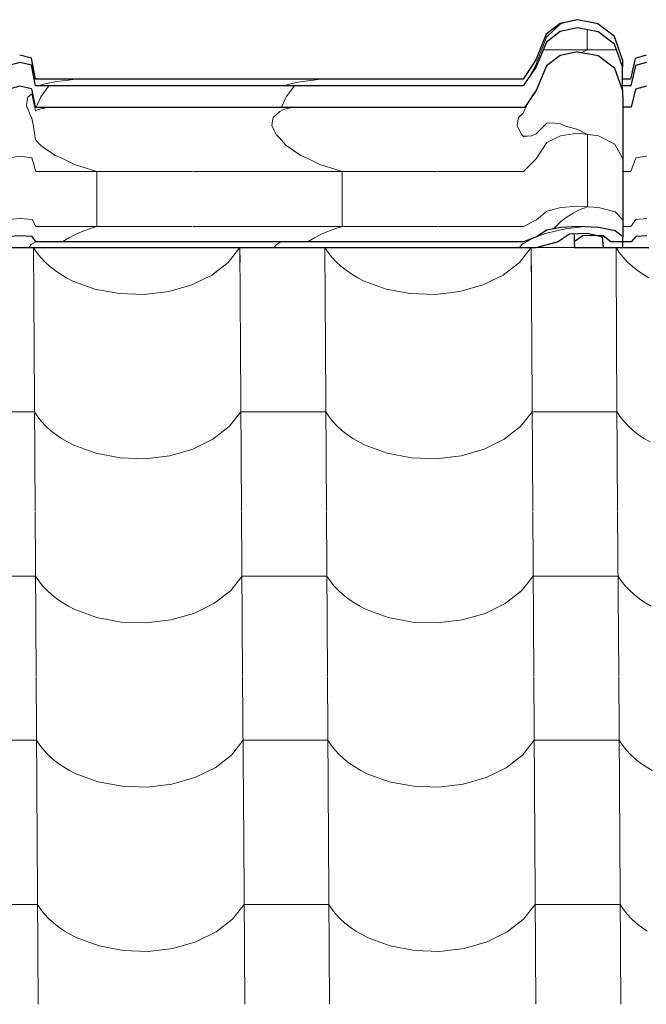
# Model space of a CAD drawing. Header units: millimetres. Extents: x -29001 to 109416, y -1251 to 13451.
# Tile 43 of 163: x -18159 to -17804, y 10428 to 10985. Entities that reach past the tile are written whole.
import ezdxf

# ---------------------------------------------------------------- set-up
doc = ezdxf.new("R2010")
doc.units = ezdxf.units.MM
doc.header["$MEASUREMENT"] = 0
for name, color, linetype in [('POHLED JIŽNÍ_1_Konstrukce - nosné', 7, 'Continuous'), ('POHLED JIŽNÍ_1_Nové_Konstrukce - krov', 7, 'Continuous'), ('POHLED JIŽNÍ_1_Nové_Konstrukce - střechy a skořepiny', 7, 'Continuous'), ('POHLED JIŽNÍ_1_Nové_Výplně - Povrchové', 7, 'Continuous')]:
    doc.layers.add(name, color=color, linetype=linetype)

# ---------------------------------------------------------------- blocks, each defined once
blk = doc.blocks.new('*X1', base_point=(-31394.74, -25864.88))
at = {"layer": 'POHLED JIŽNÍ_1_Nové_Výplně - Povrchové', "color": 21, "linetype": 'Continuous', "lineweight": 20, "true_color": 0xffaaaa}
for p, q in [((-18151.04, 10856.09), (-18150.69, 10799.61)), ((-18151.02, 10856.09), (-18149.2, 10853.33)), ((-18149.2, 10853.33), (-18147.06, 10850.64)), ((-18040.69, 10847.74), (-18034.11, 10856.09)), ((-18034.08, 10856.09), (-18033.73, 10799.61)), ((-17986.04, 10856.09), (-17985.69, 10799.61)), ((-17986.02, 10856.09), (-17984.2, 10853.33)), ((-17984.2, 10853.33), (-17982.07, 10850.64)), ((-17875.7, 10847.74), (-17869.11, 10856.09)), ((-17869.08, 10856.09), (-17868.73, 10799.61)), ((-17845.06, 10856.13), (-17866.12, 10856.13)), ((-17844.55, 10856.13), (-17845.06, 10856.13)), ((-17821.05, 10856.09), (-17820.69, 10799.61)), ((-17821.02, 10856.09), (-17819.21, 10853.33)), ((-17819.21, 10853.33), (-17817.07, 10850.64)), ((-18147.06, 10850.64), (-18144.64, 10848.05)), ((-18144.64, 10848.05), (-18141.94, 10845.59)), ((-18049.96, 10840.57), (-18040.69, 10847.74)), ((-17982.07, 10850.64), (-17979.64, 10848.05)), ((-17979.64, 10848.05), (-17976.95, 10845.59)), ((-17884.96, 10840.57), (-17875.7, 10847.74)), ((-17817.07, 10850.64), (-17814.64, 10848.05)), ((-17814.64, 10848.05), (-17811.95, 10845.59)), ((-18141.94, 10845.59), (-18138.99, 10843.26)), ((-18138.99, 10843.26), (-18135.79, 10841.08)), ((-18135.79, 10841.08), (-18132.36, 10839.06)), ((-18061.4, 10834.98), (-18049.96, 10840.57)), ((-17976.95, 10845.59), (-17973.99, 10843.26)), ((-17973.99, 10843.26), (-17970.79, 10841.08)), ((-17970.79, 10841.08), (-17967.37, 10839.06)), ((-17896.4, 10834.98), (-17884.96, 10840.57)), ((-17811.95, 10845.59), (-17808.99, 10843.26)), ((-17808.99, 10843.26), (-17805.79, 10841.08)), ((-17805.79, 10841.08), (-17802.37, 10839.06)), ((-18132.36, 10839.06), (-18128.73, 10837.21)), ((-18128.73, 10837.21), (-18116.26, 10832.64)), ((-18074.44, 10831.25), (-18061.4, 10834.98)), ((-17967.37, 10839.06), (-17963.73, 10837.21)), ((-17963.73, 10837.21), (-17951.26, 10832.64)), ((-17909.44, 10831.25), (-17896.4, 10834.98)), ((-18116.26, 10832.64), (-18102.58, 10830.05)), ((-18102.58, 10830.05), (-18088.4, 10829.58)), ((-18088.4, 10829.58), (-18074.44, 10831.25)), ((-17951.26, 10832.64), (-17937.59, 10830.05)), ((-17937.59, 10830.05), (-17923.4, 10829.58)), ((-17923.4, 10829.58), (-17909.44, 10831.25)), ((-18150.69, 10799.27), (-18150.11, 10706.6)), ((-18033.72, 10799.27), (-18033.14, 10706.6)), ((-17985.69, 10799.27), (-17985.11, 10706.6)), ((-17868.73, 10799.27), (-17868.15, 10706.6)), ((-17820.69, 10799.27), (-17820.11, 10706.6)), ((-18150.46, 10763.12), (-18174.48, 10763.12)), ((-18150.46, 10763.12), (-18148.62, 10760.33)), ((-18040.11, 10754.73), (-18033.5, 10763.12)), ((-18009.48, 10763.12), (-18033.5, 10763.12)), ((-17985.46, 10763.12), (-18009.48, 10763.12)), ((-17985.46, 10763.12), (-17983.62, 10760.33)), ((-17875.12, 10754.73), (-17868.5, 10763.12)), ((-17844.48, 10763.12), (-17868.5, 10763.12)), ((-17820.47, 10763.12), (-17844.48, 10763.12)), ((-17820.47, 10763.12), (-17818.62, 10760.33)), ((-18148.62, 10760.33), (-18146.48, 10757.63)), ((-18146.48, 10757.63), (-18144.06, 10755.04)), ((-17983.62, 10760.33), (-17981.48, 10757.63)), ((-17981.48, 10757.63), (-17979.06, 10755.04)), ((-17818.62, 10760.33), (-17816.49, 10757.63)), ((-17816.49, 10757.63), (-17814.06, 10755.04)), ((-18144.06, 10755.04), (-18141.36, 10752.58)), ((-18141.36, 10752.58), (-18138.41, 10750.25)), ((-18049.38, 10747.56), (-18040.11, 10754.73)), ((-17979.06, 10755.04), (-17976.36, 10752.58)), ((-17976.36, 10752.58), (-17973.41, 10750.25)), ((-17884.38, 10747.56), (-17875.12, 10754.73)), ((-17814.06, 10755.04), (-17811.37, 10752.58)), ((-17811.37, 10752.58), (-17808.41, 10750.25)), ((-18138.41, 10750.25), (-18135.21, 10748.07)), ((-18135.21, 10748.07), (-18131.78, 10746.05)), ((-18131.78, 10746.05), (-18128.15, 10744.21)), ((-18060.82, 10741.97), (-18049.38, 10747.56)), ((-17973.41, 10750.25), (-17970.21, 10748.07)), ((-17970.21, 10748.07), (-17966.79, 10746.05)), ((-17966.79, 10746.05), (-17963.15, 10744.21)), ((-17895.82, 10741.97), (-17884.38, 10747.56)), ((-17808.41, 10750.25), (-17805.21, 10748.07)), ((-17805.21, 10748.07), (-17801.79, 10746.05)), ((-18128.15, 10744.21), (-18115.68, 10739.63)), ((-18073.86, 10738.24), (-18060.82, 10741.97)), ((-17963.15, 10744.21), (-17950.68, 10739.63)), ((-17908.86, 10738.24), (-17895.82, 10741.97)), ((-18115.68, 10739.63), (-18102, 10737.05)), ((-18102, 10737.05), (-18087.82, 10736.57)), ((-18087.82, 10736.57), (-18073.86, 10738.24)), ((-17950.68, 10739.63), (-17937, 10737.05)), ((-17937, 10737.05), (-17922.82, 10736.57)), ((-17922.82, 10736.57), (-17908.86, 10738.24)), ((-18150.11, 10706.27), (-18149.53, 10613.59)), ((-18033.14, 10706.27), (-18032.56, 10613.59)), ((-17985.11, 10706.27), (-17984.53, 10613.59)), ((-17868.15, 10706.27), (-17867.57, 10613.59)), ((-17820.11, 10706.27), (-17819.53, 10613.59)), ((-18149.88, 10670.11), (-18173.9, 10670.11)), ((-18149.88, 10670.11), (-18148.04, 10667.32)), ((-18039.53, 10661.72), (-18032.92, 10670.11)), ((-18008.9, 10670.11), (-18032.92, 10670.11)), ((-17984.88, 10670.11), (-18008.9, 10670.11)), ((-17984.88, 10670.11), (-17983.04, 10667.32)), ((-17874.53, 10661.72), (-17867.92, 10670.11)), ((-17843.9, 10670.11), (-17867.92, 10670.11)), ((-17819.88, 10670.11), (-17843.9, 10670.11)), ((-17819.88, 10670.11), (-17818.04, 10667.32)), ((-18148.04, 10667.32), (-18145.9, 10664.62)), ((-18145.9, 10664.62), (-18143.48, 10662.03)), ((-18143.48, 10662.03), (-18140.78, 10659.57)), ((-17983.04, 10667.32), (-17980.9, 10664.62)), ((-17980.9, 10664.62), (-17978.48, 10662.03)), ((-17978.48, 10662.03), (-17975.78, 10659.57)), ((-17818.04, 10667.32), (-17815.9, 10664.62)), ((-17815.9, 10664.62), (-17813.48, 10662.03)), ((-17813.48, 10662.03), (-17810.78, 10659.57)), ((-18140.78, 10659.57), (-18137.82, 10657.24)), ((-18137.82, 10657.24), (-18134.63, 10655.06)), ((-18048.8, 10654.55), (-18039.53, 10661.72)), ((-17975.78, 10659.57), (-17972.83, 10657.24)), ((-17972.83, 10657.24), (-17969.63, 10655.06)), ((-17883.8, 10654.55), (-17874.53, 10661.72)), ((-17810.78, 10659.57), (-17807.83, 10657.24)), ((-17807.83, 10657.24), (-17804.63, 10655.06)), ((-18134.63, 10655.06), (-18131.2, 10653.04)), ((-18131.2, 10653.04), (-18127.57, 10651.2)), ((-18127.57, 10651.2), (-18115.1, 10646.62)), ((-18060.24, 10648.96), (-18048.8, 10654.55)), ((-17969.63, 10655.06), (-17966.2, 10653.04)), ((-17966.2, 10653.04), (-17962.57, 10651.2)), ((-17962.57, 10651.2), (-17950.1, 10646.62)), ((-17895.24, 10648.96), (-17883.8, 10654.55)), ((-17804.63, 10655.06), (-17801.21, 10653.04)), ((-18115.1, 10646.62), (-18101.42, 10644.04)), ((-18087.24, 10643.57), (-18073.27, 10645.24)), ((-18073.27, 10645.24), (-18060.24, 10648.96)), ((-17950.1, 10646.62), (-17936.42, 10644.04)), ((-17922.24, 10643.57), (-17908.28, 10645.24)), ((-17908.28, 10645.24), (-17895.24, 10648.96)), ((-18101.42, 10644.04), (-18087.24, 10643.57)), ((-17936.42, 10644.04), (-17922.24, 10643.57)), ((-18149.52, 10613.26), (-18148.94, 10520.58)), ((-18032.56, 10613.26), (-18031.98, 10520.58)), ((-17984.53, 10613.26), (-17983.95, 10520.58)), ((-17867.56, 10613.26), (-17866.98, 10520.58)), ((-17819.53, 10613.26), (-17818.95, 10520.58)), ((-18149.3, 10577.1), (-18173.31, 10577.1)), ((-18149.3, 10577.1), (-18147.46, 10574.31)), ((-18147.46, 10574.31), (-18145.32, 10571.61)), ((-18038.95, 10568.71), (-18032.33, 10577.1)), ((-18008.32, 10577.1), (-18032.33, 10577.1)), ((-17984.3, 10577.1), (-18008.32, 10577.1)), ((-17984.3, 10577.1), (-17982.46, 10574.31)), ((-17982.46, 10574.31), (-17980.32, 10571.61)), ((-17873.95, 10568.71), (-17867.34, 10577.1)), ((-17843.32, 10577.1), (-17867.34, 10577.1)), ((-17819.3, 10577.1), (-17843.32, 10577.1)), ((-17819.3, 10577.1), (-17817.46, 10574.31)), ((-17817.46, 10574.31), (-17815.32, 10571.61)), ((-18145.32, 10571.61), (-18142.89, 10569.02)), ((-18142.89, 10569.02), (-18140.2, 10566.56)), ((-18048.22, 10561.54), (-18038.95, 10568.71)), ((-17980.32, 10571.61), (-17977.9, 10569.02)), ((-17977.9, 10569.02), (-17975.2, 10566.56)), ((-17883.22, 10561.54), (-17873.95, 10568.71)), ((-17815.32, 10571.61), (-17812.9, 10569.02)), ((-17812.9, 10569.02), (-17810.2, 10566.56)), ((-18140.2, 10566.56), (-18137.24, 10564.23)), ((-18137.24, 10564.23), (-18134.04, 10562.05)), ((-18134.04, 10562.05), (-18130.62, 10560.04)), ((-18059.66, 10555.95), (-18048.22, 10561.54)), ((-17975.2, 10566.56), (-17972.25, 10564.23)), ((-17972.25, 10564.23), (-17969.05, 10562.05)), ((-17969.05, 10562.05), (-17965.62, 10560.04)), ((-17894.66, 10555.95), (-17883.22, 10561.54)), ((-17810.2, 10566.56), (-17807.25, 10564.23)), ((-17807.25, 10564.23), (-17804.05, 10562.05)), ((-17804.05, 10562.05), (-17800.63, 10560.04)), ((-18130.62, 10560.04), (-18126.99, 10558.19)), ((-18126.99, 10558.19), (-18114.51, 10553.61)), ((-18072.69, 10552.23), (-18059.66, 10555.95)), ((-17965.62, 10560.04), (-17961.99, 10558.19)), ((-17961.99, 10558.19), (-17949.52, 10553.61)), ((-17907.7, 10552.23), (-17894.66, 10555.95)), ((-18114.51, 10553.61), (-18100.84, 10551.03)), ((-18100.84, 10551.03), (-18086.66, 10550.56)), ((-18086.66, 10550.56), (-18072.69, 10552.23)), ((-17949.52, 10553.61), (-17935.84, 10551.03)), ((-17935.84, 10551.03), (-17921.66, 10550.56)), ((-17921.66, 10550.56), (-17907.7, 10552.23)), ((-18148.94, 10520.25), (-18148.36, 10427.57)), ((-18031.98, 10520.25), (-18031.4, 10427.57)), ((-17983.94, 10520.25), (-17983.37, 10427.57)), ((-17866.98, 10520.25), (-17866.4, 10427.57)), ((-17818.95, 10520.25), (-17818.37, 10427.57)), ((-18148.72, 10484.09), (-18172.73, 10484.09)), ((-18148.72, 10484.09), (-18146.87, 10481.3)), ((-18038.37, 10475.7), (-18031.75, 10484.09)), ((-18007.74, 10484.09), (-18031.75, 10484.09)), ((-17983.72, 10484.09), (-18007.74, 10484.09)), ((-17983.72, 10484.09), (-17981.88, 10481.3)), ((-17873.37, 10475.7), (-17866.76, 10484.09)), ((-17842.74, 10484.09), (-17866.76, 10484.09)), ((-17818.72, 10484.09), (-17842.74, 10484.09)), ((-17818.72, 10484.09), (-17816.88, 10481.3)), ((-18146.87, 10481.3), (-18144.74, 10478.6)), ((-18144.74, 10478.6), (-18142.31, 10476.01)), ((-17981.88, 10481.3), (-17979.74, 10478.6)), ((-17979.74, 10478.6), (-17977.32, 10476.01)), ((-17816.88, 10481.3), (-17814.74, 10478.6)), ((-17814.74, 10478.6), (-17812.32, 10476.01)), ((-18142.31, 10476.01), (-18139.62, 10473.55)), ((-18139.62, 10473.55), (-18136.66, 10471.22)), ((-18047.63, 10468.53), (-18038.37, 10475.7)), ((-17977.32, 10476.01), (-17974.62, 10473.55)), ((-17974.62, 10473.55), (-17971.66, 10471.22)), ((-17882.64, 10468.53), (-17873.37, 10475.7)), ((-17812.32, 10476.01), (-17809.62, 10473.55)), ((-17809.62, 10473.55), (-17806.67, 10471.22)), ((-18136.66, 10471.22), (-18133.46, 10469.04)), ((-18133.46, 10469.04), (-18130.04, 10467.03)), ((-18130.04, 10467.03), (-18126.41, 10465.18)), ((-18059.08, 10462.94), (-18047.63, 10468.53)), ((-17971.66, 10471.22), (-17968.47, 10469.04)), ((-17968.47, 10469.04), (-17965.04, 10467.03)), ((-17965.04, 10467.03), (-17961.41, 10465.18)), ((-17894.08, 10462.94), (-17882.64, 10468.53)), ((-17806.67, 10471.22), (-17803.47, 10469.04)), ((-18126.41, 10465.18), (-18113.93, 10460.61)), ((-18072.11, 10459.22), (-18059.08, 10462.94)), ((-17961.41, 10465.18), (-17948.94, 10460.61)), ((-17907.11, 10459.22), (-17894.08, 10462.94)), ((-18113.93, 10460.61), (-18100.26, 10458.02)), ((-18100.26, 10458.02), (-18086.08, 10457.55)), ((-18086.08, 10457.55), (-18072.11, 10459.22)), ((-17948.94, 10460.61), (-17935.26, 10458.02)), ((-17935.26, 10458.02), (-17921.08, 10457.55)), ((-17921.08, 10457.55), (-17907.11, 10459.22))]:
    blk.add_line(p, q, dxfattribs=at)
blk = doc.blocks.new('*X2', base_point=(-31394.74, -25864.88))
at = {"layer": 'POHLED JIŽNÍ_1_Nové_Konstrukce - střechy a skořepiny', "color": 21, "linetype": 'Continuous', "lineweight": 20, "true_color": 0xffaaaa}
for p, q in [((-18151.04, 10856.09), (-18150.99, 10847.78)), ((-18151.02, 10856.09), (-18149.2, 10853.33)), ((-18149.2, 10853.33), (-18147.06, 10850.64)), ((-18040.69, 10847.74), (-18034.11, 10856.09)), ((-18034.08, 10856.09), (-18034.03, 10847.61)), ((-17986.04, 10856.09), (-17985.99, 10847.54)), ((-17986.02, 10856.09), (-17984.2, 10853.33)), ((-17984.2, 10853.33), (-17982.07, 10850.64)), ((-17875.7, 10847.74), (-17869.11, 10856.09)), ((-17869.08, 10856.09), (-17868.96, 10836.48)), ((-17845.06, 10856.13), (-17866.12, 10856.13)), ((-17844.55, 10856.13), (-17845.06, 10856.13)), ((-17821.05, 10856.09), (-17820.97, 10842.96)), ((-17821.02, 10856.09), (-17819.21, 10853.33)), ((-17819.21, 10853.33), (-17817.07, 10850.64)), ((-18147.06, 10850.64), (-18144.64, 10848.05)), ((-18144.64, 10848.05), (-18144.34, 10847.77)), ((-18040.85, 10847.62), (-18040.69, 10847.74)), ((-17982.07, 10850.64), (-17979.64, 10848.05)), ((-17979.64, 10848.05), (-17979.07, 10847.53)), ((-17884.96, 10840.57), (-17875.7, 10847.74)), ((-17817.07, 10850.64), (-17814.64, 10848.05)), ((-17814.64, 10848.05), (-17811.95, 10845.59)), ((-17887.73, 10839.22), (-17884.96, 10840.57)), ((-17811.95, 10845.59), (-17811.56, 10845.28))]:
    blk.add_line(p, q, dxfattribs=at)

msp = doc.modelspace()

# ---------------------------------------------------------------- linework, layer by layer
at = {"layer": 'POHLED JIŽNÍ_1_Nové_Konstrukce - krov', "color": 1, "linetype": 'Continuous', "lineweight": 25}
for p, q in [((-17852.71, 10983.03), (-17860.58, 10976.93)), ((-17842.99, 10985.2), (-17852.71, 10983.03)), ((-17842.86, 10980.54), (-17852.59, 10978.44)), ((-17831.27, 10982.9), (-17842.92, 10985.2)), ((-17831.2, 10978.31), (-17842.86, 10980.54)), ((-17821.88, 10975.64), (-17831.27, 10982.9)), ((-17860.58, 10976.93), (-17866.45, 10962.56)), ((-17852.59, 10978.44), (-17860.46, 10972.52)), ((-17821.82, 10971.28), (-17831.2, 10978.31)), ((-17817.35, 10962.56), (-17821.88, 10975.64)), ((-17860.46, 10972.52), (-17866.34, 10958.59)), ((-17817.29, 10958.59), (-17821.82, 10971.28)), ((-18152.14, 10963.47), (-18158.87, 10965.04)), ((-18149.96, 10951.44), (-18152.14, 10963.47)), ((-17852.59, 10964.91), (-17860.47, 10959)), ((-17842.86, 10967.02), (-17852.59, 10964.91)), ((-17842.86, 10967.02), (-17837.8, 10966.05)), ((-17837.22, 10965.94), (-17837.8, 10966.05)), ((-17837.38, 10966.08), (-17837.22, 10965.94)), ((-17831.21, 10964.79), (-17837.22, 10965.94)), ((-17821.83, 10957.75), (-17831.21, 10964.79)), ((-17810.16, 10963.3), (-17812.83, 10951.44)), ((-17803.93, 10965.04), (-17810.16, 10963.3)), ((-18158.81, 10961), (-18165.05, 10959.31)), ((-18152.09, 10959.47), (-18158.81, 10961)), ((-18149.91, 10947.81), (-18152.09, 10959.47)), ((-17866.45, 10962.56), (-17873.66, 10951.44)), ((-17866.34, 10958.59), (-17873.56, 10947.81)), ((-17860.47, 10959), (-17866.35, 10945.07)), ((-17821.83, 10957.75), (-17817.3, 10945.07)), ((-17817.35, 10962.56), (-17817.29, 10958.59)), ((-17817.3, 10947.81), (-17817.29, 10958.59)), ((-17810.05, 10959.31), (-17812.73, 10947.81)), ((-17803.81, 10961), (-17810.05, 10959.31)), ((-18158.82, 10947.48), (-18165.06, 10945.79)), ((-18152.1, 10945.95), (-18158.82, 10947.48)), ((-18144.72, 10951.44), (-18149.96, 10951.44)), ((-18144.67, 10947.81), (-18149.91, 10947.81)), ((-17879.15, 10951.44), (-18144.72, 10951.44)), ((-17879.1, 10947.81), (-18144.67, 10947.81)), ((-17873.61, 10951.44), (-17879.15, 10951.44)), ((-17873.56, 10947.81), (-17879.1, 10947.81)), ((-17812.73, 10947.81), (-17818.28, 10947.81)), ((-17817.3, 10945.07), (-17817.3, 10947.81)), ((-17812.78, 10951.44), (-17817.29, 10951.44)), ((-17803.82, 10947.48), (-17810.06, 10945.79)), ((-18152.1, 10945.95), (-18150.18, 10935.71)), ((-17866.35, 10945.07), (-17872.61, 10935.71)), ((-17817.3, 10945.07), (-17817.25, 10938.09)), ((-17810.06, 10945.79), (-17812.4, 10935.71)), ((-18150.18, 10935.71), (-17872.61, 10935.71)), ((-17817.25, 10938.09), (-17817.21, 10927.87)), ((-17812.4, 10935.71), (-17817.24, 10935.71)), ((-17817.21, 10927.87), (-17817.17, 10914.75)), ((-17817.17, 10914.75), (-17817.14, 10899.1)), ((-17817.14, 10899.1), (-17817.11, 10881.41)), ((-17817.11, 10881.41), (-17817.1, 10862.22)), ((-18158.61, 10862.87), (-18164.86, 10862.41)), ((-18151.89, 10862.46), (-18158.61, 10862.87)), ((-17860.24, 10865.95), (-17866.14, 10862.22)), ((-17852.36, 10867.54), (-17860.24, 10865.95)), ((-17854.13, 10859.33), (-17847.48, 10864)), ((-17842.62, 10868.1), (-17852.36, 10867.54)), ((-17847.48, 10864), (-17837.17, 10864.23)), ((-17844.67, 10864.06), (-17844.67, 10859.33)), ((-17839.91, 10862.76), (-17844.67, 10859.33)), ((-17830.97, 10867.5), (-17842.62, 10868.1)), ((-17833.87, 10863.02), (-17839.91, 10862.76)), ((-17837.17, 10864.23), (-17831.73, 10862.92)), ((-17828.31, 10862.76), (-17833.87, 10863.02)), ((-17831.73, 10862.92), (-17828.83, 10862.22)), ((-17821.6, 10865.62), (-17830.97, 10867.5)), ((-17823.95, 10859.33), (-17828.31, 10862.76)), ((-17817.1, 10862.22), (-17821.6, 10865.62)), ((-17803.62, 10862.87), (-17809.86, 10862.41)), ((-18149.73, 10859.33), (-18151.89, 10862.46)), ((-18144.5, 10859.33), (-18149.73, 10859.33)), ((-17878.93, 10859.33), (-18144.5, 10859.33)), ((-17873.39, 10859.33), (-17878.93, 10859.33)), ((-17866.14, 10862.22), (-17873.39, 10859.33)), ((-17866.26, 10856.09), (-17854.13, 10859.33)), ((-17844.67, 10859.33), (-17844.55, 10856.09)), ((-17828.83, 10862.22), (-17828.32, 10856.09)), ((-17818.78, 10859.33), (-17823.95, 10859.33)), ((-17812.55, 10859.33), (-17818.78, 10859.33)), ((-17817.15, 10856.09), (-17817.12, 10859.33)), ((-17817.12, 10859.33), (-17817.1, 10862.22)), ((-17809.86, 10862.41), (-17812.55, 10859.33)), ((-18172.15, 10856.09), (-18157.4, 10856.09)), ((-18157.4, 10856.09), (-17866.26, 10856.09)), ((-17844.55, 10856.09), (-17829.61, 10856.09)), ((-17829.61, 10856.09), (-17828.32, 10856.09)), ((-17828.32, 10856.09), (-17817.15, 10856.09)), ((-17817.15, 10856.09), (-17802.4, 10856.09))]:
    msp.add_line(p, q, dxfattribs=at)
at = {"layer": 'POHLED JIŽNÍ_1_Nové_Konstrukce - krov', "color": 21, "linetype": 'Continuous', "lineweight": 20, "true_color": 0xffaaaa}
for p, q in [((-17852.67, 10983.03), (-17860.54, 10976.93)), ((-17853.16, 10982.11), (-17856.64, 10978.88)), ((-17852.64, 10982.59), (-17853.16, 10982.11)), ((-17842.94, 10985.2), (-17852.67, 10983.03)), ((-17849.49, 10983.72), (-17852.64, 10982.59)), ((-17849.41, 10983.75), (-17849.49, 10983.72)), ((-17845.63, 10984.6), (-17849.41, 10983.75)), ((-17842.93, 10985.2), (-17845.63, 10984.6)), ((-17860.54, 10976.93), (-17866.41, 10962.56)), ((-17860.54, 10976.93), (-17866.41, 10962.56)), ((-17860.5, 10975.21), (-17862.89, 10968.92)), ((-17860.5, 10975.21), (-17862.89, 10968.92)), ((-17859.88, 10975.8), (-17860.5, 10975.21)), ((-17856.64, 10978.88), (-17859.88, 10975.8)), ((-17837.36, 10979.49), (-17837.36, 10968.08)), ((-17862.89, 10968.92), (-17865.65, 10961.67)), ((-17862.89, 10968.92), (-17865.65, 10961.67)), ((-17820.68, 10968.08), (-17862.33, 10968.08)), ((-17840.36, 10966.54), (-17837.36, 10968.08)), ((-17810.12, 10963.3), (-17812.79, 10951.44)), ((-17810.12, 10963.3), (-17812.79, 10951.44)), ((-17803.89, 10965.04), (-17810.12, 10963.3)), ((-17866.41, 10962.56), (-17873.63, 10951.44)), ((-17866.41, 10962.56), (-17873.63, 10951.44)), ((-17866.35, 10959.77), (-17870.32, 10952.65)), ((-17866.35, 10959.77), (-17870.32, 10952.65)), ((-17865.65, 10961.67), (-17866.35, 10959.77)), ((-17865.65, 10961.67), (-17866.35, 10959.77)), ((-18144.69, 10948.8), (-18148.32, 10947.81)), ((-18146.98, 10941.56), (-18142.27, 10947.81)), ((-18143.66, 10949.08), (-18144.69, 10948.8)), ((-18140.9, 10949.62), (-18143.66, 10949.08)), ((-18137.89, 10950.12), (-18140.9, 10949.62)), ((-18134.64, 10950.6), (-18137.89, 10950.12)), ((-18131.17, 10951.03), (-18134.64, 10950.6)), ((-18127.5, 10951.43), (-18131.17, 10951.03)), ((-18127.41, 10951.44), (-18127.5, 10951.43)), ((-18004.66, 10949.08), (-18009.32, 10947.81)), ((-18007.98, 10941.56), (-18003.27, 10947.81)), ((-18001.9, 10949.62), (-18004.66, 10949.08)), ((-17998.89, 10950.12), (-18001.9, 10949.62)), ((-17995.64, 10950.6), (-17998.89, 10950.12)), ((-17992.17, 10951.03), (-17995.64, 10950.6)), ((-17988.5, 10951.43), (-17992.17, 10951.03)), ((-17988.41, 10951.44), (-17988.5, 10951.43)), ((-18154.31, 10941.37), (-18154.63, 10939.46)), ((-18152.08, 10943.16), (-18154.31, 10941.37)), ((-18150.47, 10936.24), (-18152.08, 10943.16)), ((-18149.57, 10935.71), (-18146.98, 10941.56)), ((-18010.57, 10935.71), (-18007.98, 10941.56)), ((-17869.54, 10940.31), (-17868.99, 10941.56)), ((-17869.54, 10940.31), (-17868.99, 10941.56)), ((-17868.99, 10941.56), (-17866.35, 10945.07)), ((-17868.99, 10941.56), (-17866.43, 10944.94)), ((-18154.63, 10939.46), (-18154.98, 10936.42)), ((-18154.98, 10936.42), (-18152.46, 10930.02)), ((-18149.91, 10933.53), (-18150.47, 10936.24)), ((-18144.69, 10935.16), (-18148.33, 10934.29)), ((-18144.69, 10935.16), (-18147.67, 10934.44)), ((-18143.66, 10935.41), (-18144.69, 10935.16)), ((-18143.66, 10935.41), (-18144.69, 10935.16)), ((-18141.88, 10935.71), (-18143.66, 10935.41)), ((-18141.88, 10935.71), (-18143.66, 10935.41)), ((-18004.66, 10935.41), (-18009.33, 10934.29)), ((-18004.66, 10935.41), (-18008.67, 10934.44)), ((-18002.88, 10935.71), (-18004.66, 10935.41)), ((-18002.88, 10935.71), (-18004.66, 10935.41)), ((-17870.33, 10939.13), (-17872.47, 10934.88)), ((-17870.33, 10939.13), (-17872.47, 10934.88)), ((-18152.46, 10930.02), (-18152.01, 10929.48)), ((-18148.33, 10934.29), (-18149.91, 10933.53)), ((-18015.32, 10929.74), (-18015.65, 10927.97)), ((-18011.47, 10933.27), (-18015.32, 10929.74)), ((-18009.33, 10934.29), (-18011.47, 10933.27)), ((-17876.32, 10929.74), (-17876.65, 10927.97)), ((-17876.32, 10929.74), (-17876.65, 10927.97)), ((-17873.56, 10932.27), (-17876.32, 10929.74)), ((-17873.56, 10932.27), (-17876.32, 10929.74)), ((-17872.47, 10934.88), (-17873.56, 10932.27)), ((-17872.47, 10934.88), (-17873.56, 10932.27)), ((-18152.01, 10929.48), (-18151.14, 10924.69)), ((-18151.14, 10924.69), (-18149.83, 10917.22)), ((-18015.65, 10927.97), (-18016, 10925.18)), ((-18016, 10925.18), (-18013.48, 10919.9)), ((-17876.65, 10927.97), (-17877, 10925.18)), ((-17876.65, 10927.97), (-17877, 10925.18)), ((-17877, 10925.18), (-17874.48, 10919.9)), ((-17877, 10925.18), (-17874.48, 10919.9)), ((-17866.23, 10920.57), (-17860.48, 10926.48)), ((-17866.23, 10920.57), (-17860.48, 10926.48)), ((-17860.48, 10926.48), (-17860.33, 10926.67)), ((-17860.48, 10926.48), (-17860.33, 10926.67)), ((-17860.33, 10926.67), (-17857.04, 10926.74)), ((-17857.04, 10926.74), (-17852.44, 10926.26)), ((-17852.44, 10926.26), (-17849.74, 10924.9)), ((-17849.74, 10924.9), (-17842.69, 10923.1)), ((-18013.48, 10919.9), (-18012.15, 10918.73)), ((-18012.15, 10918.73), (-18007.89, 10913.88)), ((-17874.48, 10919.9), (-17873.49, 10919.03)), ((-17874.48, 10919.9), (-17873.49, 10919.03)), ((-17873.49, 10919.03), (-17868.88, 10919.36)), ((-17873.49, 10919.03), (-17873.15, 10919.15)), ((-17873.15, 10919.15), (-17868.88, 10919.36)), ((-17868.88, 10919.36), (-17866.23, 10920.57)), ((-17868.88, 10919.36), (-17866.23, 10920.57)), ((-17852.42, 10919.48), (-17860.3, 10915.59)), ((-17842.69, 10920.87), (-17852.42, 10919.48)), ((-17842.69, 10923.1), (-17837.19, 10920.17)), ((-17831.04, 10919.4), (-17842.69, 10920.87)), ((-17837.17, 10911.51), (-17837.19, 10920.17)), ((-17821.67, 10914.77), (-17831.04, 10919.4)), ((-18149.83, 10917.22), (-18146.89, 10913.88)), ((-18146.89, 10913.88), (-18144.58, 10912.34)), ((-18007.89, 10913.88), (-17999.52, 10908.3)), ((-17860.3, 10915.59), (-17866.2, 10906.42)), ((-17860.3, 10915.59), (-17866.2, 10906.42)), ((-17817.15, 10906.42), (-17821.67, 10914.77)), ((-18158.67, 10908), (-18164.91, 10906.89)), ((-18151.95, 10906.99), (-18158.67, 10908)), ((-18144.58, 10912.34), (-18138.52, 10908.3)), ((-18138.52, 10908.3), (-18135.09, 10906.85)), ((-17999.52, 10908.3), (-17996.09, 10906.85)), ((-17837.16, 10900.69), (-17837.17, 10911.51)), ((-17803.67, 10908), (-17809.91, 10906.89)), ((-18149.78, 10899.31), (-18151.95, 10906.99)), ((-18135.09, 10906.85), (-18127.79, 10903.17)), ((-18127.79, 10903.17), (-18115.25, 10899.31)), ((-17996.09, 10906.85), (-17988.79, 10903.17)), ((-17988.79, 10903.17), (-17976.25, 10899.31)), ((-17866.2, 10906.42), (-17873.44, 10899.31)), ((-17866.2, 10906.42), (-17873.44, 10899.31)), ((-17809.91, 10906.89), (-17812.6, 10899.31)), ((-17809.91, 10906.89), (-17812.6, 10899.31)), ((-18144.55, 10899.31), (-18149.78, 10899.31)), ((-18061.22, 10899.31), (-18144.55, 10899.31)), ((-18115.24, 10892.7), (-18115.25, 10899.31)), ((-17922.22, 10899.31), (-18060.72, 10899.31)), ((-17976.24, 10892.7), (-17976.25, 10899.31)), ((-17878.98, 10899.31), (-17921.72, 10899.31)), ((-17873.44, 10899.31), (-17878.98, 10899.31)), ((-17873.44, 10899.31), (-17878.46, 10899.31)), ((-17837.14, 10890.56), (-17837.16, 10900.69)), ((-17812.6, 10899.31), (-17817.14, 10899.31)), ((-17812.6, 10899.31), (-17817.14, 10899.31)), ((-18115.23, 10884.44), (-18115.24, 10892.7)), ((-17976.23, 10884.44), (-17976.24, 10892.7)), ((-17837.13, 10879.19), (-17837.14, 10890.56)), ((-18115.22, 10876.69), (-18115.23, 10884.44)), ((-17976.22, 10876.69), (-17976.23, 10884.44)), ((-17842.63, 10879.56), (-17852.37, 10878.82)), ((-17830.98, 10878.77), (-17842.63, 10879.56)), ((-18115.21, 10868.01), (-18115.22, 10876.69)), ((-17976.21, 10868.01), (-17976.22, 10876.69)), ((-17860.25, 10876.73), (-17866.15, 10871.82)), ((-17860.25, 10876.73), (-17866.15, 10871.82)), ((-17852.37, 10878.82), (-17860.25, 10876.73)), ((-17845.33, 10875.68), (-17849.2, 10873.17)), ((-17842.63, 10877.2), (-17845.33, 10875.68)), ((-17841.3, 10877.77), (-17842.63, 10877.2)), ((-17837.13, 10879.19), (-17841.3, 10877.77)), ((-17821.61, 10876.29), (-17830.98, 10878.77)), ((-17817.1, 10871.82), (-17821.61, 10876.29)), ((-18158.62, 10872.67), (-18164.86, 10872.07)), ((-18151.9, 10872.13), (-18158.62, 10872.67)), ((-18149.74, 10868.01), (-18151.9, 10872.13)), ((-17866.15, 10871.82), (-17873.4, 10868.01)), ((-17866.15, 10871.82), (-17873.4, 10868.01)), ((-17852.88, 10870.37), (-17856.36, 10866.94)), ((-17852.36, 10870.83), (-17852.88, 10870.37)), ((-17849.2, 10873.17), (-17852.36, 10870.83)), ((-17809.87, 10872.07), (-17812.56, 10868.01)), ((-17809.87, 10872.07), (-17812.56, 10868.01)), ((-17803.62, 10872.67), (-17809.87, 10872.07)), ((-18144.51, 10868.01), (-18149.74, 10868.01)), ((-18061.17, 10868.01), (-18144.51, 10868.01)), ((-18127.27, 10863.5), (-18130.95, 10861.6)), ((-18123.41, 10865.21), (-18127.27, 10863.5)), ((-18119.38, 10866.72), (-18123.41, 10865.21)), ((-18115.21, 10868.01), (-18119.38, 10866.72)), ((-17922.17, 10868.01), (-18060.67, 10868.01)), ((-17988.27, 10863.5), (-17991.95, 10861.6)), ((-17984.41, 10865.21), (-17988.27, 10863.5)), ((-17980.38, 10866.72), (-17984.41, 10865.21)), ((-17976.21, 10868.01), (-17980.38, 10866.72)), ((-17878.94, 10868.01), (-17921.67, 10868.01)), ((-17878.94, 10868.01), (-17880.13, 10868.01)), ((-17873.4, 10868.01), (-17878.94, 10868.01)), ((-17873.4, 10868.01), (-17878.94, 10868.01)), ((-17866.23, 10862.19), (-17860.41, 10864.25)), ((-17866.23, 10862.19), (-17860.41, 10864.25)), ((-17860.41, 10864.25), (-17849.67, 10866.66)), ((-17860.41, 10864.25), (-17849.67, 10866.66)), ((-17856.36, 10866.94), (-17856.6, 10866.69)), ((-17849.67, 10866.66), (-17840.11, 10867.97)), ((-17849.67, 10866.66), (-17840.11, 10867.97)), ((-17812.56, 10868.01), (-17817.1, 10868.01)), ((-17812.56, 10868.01), (-17817.1, 10868.01)), ((-18153.65, 10856.09), (-18152.39, 10857.9)), ((-18153.65, 10856.09), (-18152.39, 10857.9)), ((-18152.39, 10857.9), (-18149.82, 10859.45)), ((-18152.39, 10857.9), (-18149.82, 10859.45)), ((-18134.43, 10859.5), (-18134.67, 10859.33)), ((-18130.95, 10861.6), (-18134.43, 10859.5)), ((-18014.65, 10856.09), (-18013.39, 10857.9)), ((-18014.65, 10856.09), (-18013.39, 10857.9)), ((-18013.39, 10857.9), (-18011.01, 10859.33)), ((-18013.39, 10857.9), (-18011.01, 10859.33)), ((-17995.43, 10859.5), (-17995.67, 10859.33)), ((-17991.95, 10861.6), (-17995.43, 10859.5)), ((-17875.65, 10856.09), (-17874.39, 10857.9)), ((-17875.65, 10856.09), (-17874.39, 10857.9)), ((-17874.39, 10857.9), (-17869.34, 10860.95)), ((-17874.39, 10857.9), (-17869.34, 10860.95))]:
    msp.add_line(p, q, dxfattribs=at)
msp.add_point((-17873.15, 10919.15), dxfattribs=at)

# ---------------------------------------------------------------- block references
at = {"layer": 'POHLED JIŽNÍ_1_Konstrukce - nosné', "color": 9, "linetype": 'Continuous', "lineweight": 13}
for name in ['*X1', '*X2']:
    msp.add_blockref(name, (-31394.74, -25864.88), dxfattribs=at)

doc.saveas('drawing.dxf')
